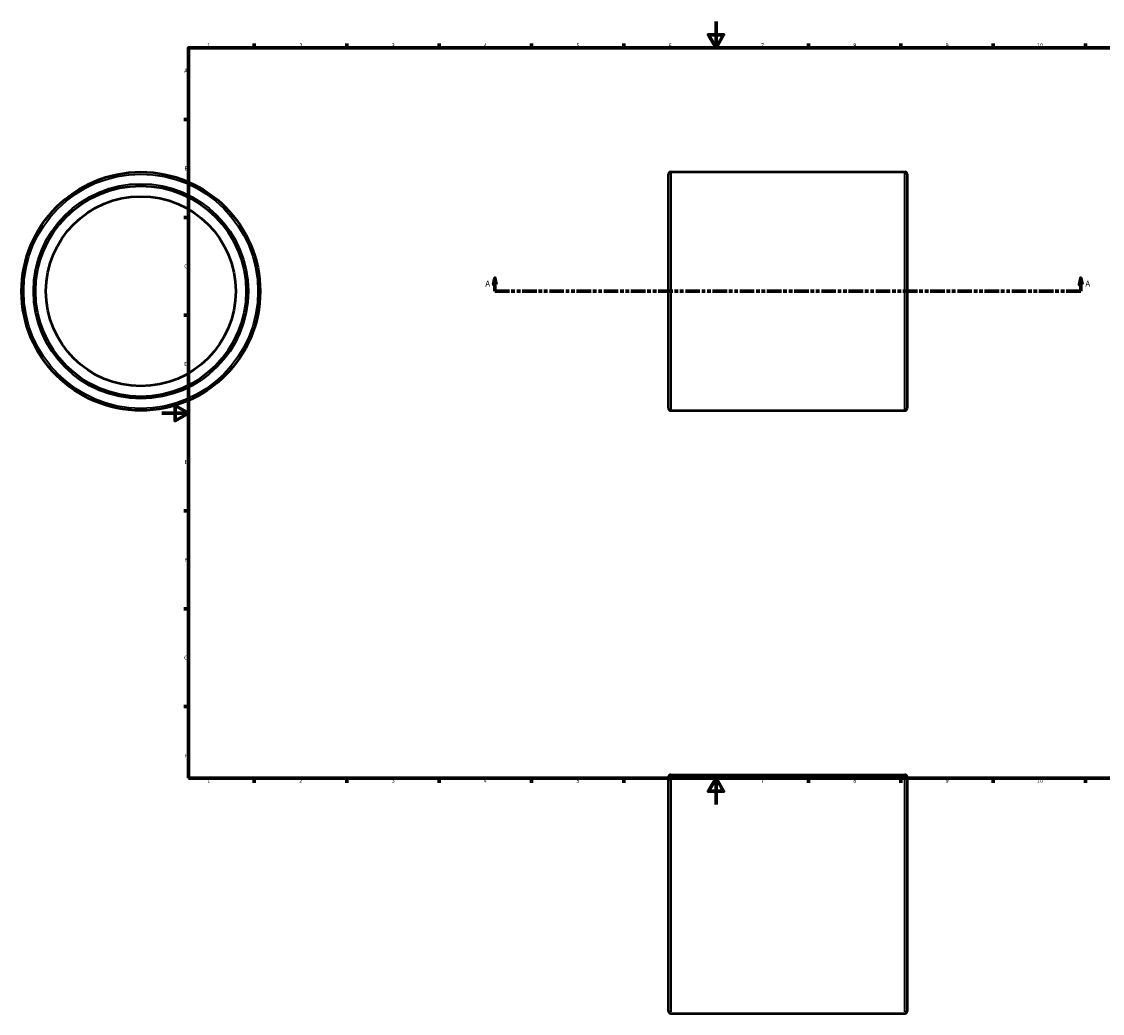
# Model space of a CAD drawing. Header units: millimetres. Extents: x -136 to 1152, y -158 to 1061.
# Tile 1 of 3: x -107 to 714, y -158 to 594. Entities that reach past the tile are written whole.
import ezdxf

# ---------------------------------------------------------------- set-up
doc = ezdxf.new("R2010")
doc.units = ezdxf.units.MM
doc.linetypes.add('DOUBLE_DASH_CHAIN', pattern=[1.2403, 0.6614, -0.0827, 0.1654, -0.0827, 0.1654, -0.0827])
for name, color, linetype, lineweight in [('Border (ANSI)', 7, 'Continuous', 70), ('Section Line (ANSI)', 7, 'DOUBLE_DASH_CHAIN', 70), ('Visible (ANSI)', 7, 'Continuous', 50), ('Visible Narrow (ANSI)', 7, 'Continuous', 35)]:
    doc.layers.add(name, color=color, linetype=linetype, lineweight=lineweight)
doc.styles.add('Label Text (ANSI)', font='tahoma.ttf')
doc.styles.add('Note Text (ANSI)', font='tahoma.ttf')

# ---------------------------------------------------------------- blocks, each defined once
blk = doc.blocks.new('Borders Default Border')
at = {"layer": 'Border (ANSI)'}
for p, q in [((70.08, 574), (70.08, 577.45)), ((140.17, 574), (140.17, 577.45)), ((210.25, 574), (210.25, 577.45)), ((280.33, 574), (280.33, 577.45)), ((350.42, 574), (350.42, 577.45)), ((490.58, 574), (490.58, 577.45)), ((560.67, 574), (560.67, 577.45)), ((630.75, 574), (630.75, 577.45)), ((700.83, 574), (700.83, 577.45)), ((770.92, 574), (770.92, 577.45)), ((20, 519.75), (16.55, 519.75)), ((821, 519.75), (824.45, 519.75)), ((20, 445.5), (16.55, 445.5)), ((821, 445.5), (824.45, 445.5)), ((20, 371.25), (16.55, 371.25)), ((821, 371.25), (824.45, 371.25)), ((20, 222.75), (16.55, 222.75)), ((821, 222.75), (824.45, 222.75)), ((20, 148.5), (16.55, 148.5)), ((821, 148.5), (824.45, 148.5)), ((20, 74.25), (16.55, 74.25)), ((821, 74.25), (824.45, 74.25)), ((70.08, 20), (70.08, 16.55)), ((140.17, 20), (140.17, 16.55)), ((210.25, 20), (210.25, 16.55)), ((280.33, 20), (280.33, 16.55)), ((350.42, 20), (350.42, 16.55)), ((490.58, 20), (490.58, 16.55)), ((560.67, 20), (560.67, 16.55)), ((630.75, 20), (630.75, 16.55)), ((700.83, 20), (700.83, 16.55)), ((770.92, 20), (770.92, 16.55))]:
    blk.add_line(p, q, dxfattribs=at)
at = {"layer": 'Border (ANSI)', "flags": 128}
for points in [[(420.5, 594), (420.5, 574), (414.73, 584), (426.27, 584), (420.5, 574)], [(20, 20), (20, 574), (821, 574), (821, 20), (20, 20)], [(0, 297), (20, 297), (10, 302.77), (10, 291.23), (20, 297)], [(841, 297), (821, 297), (831, 302.77), (831, 291.23), (821, 297)], [(420.5, 0), (420.5, 20), (414.73, 10), (426.27, 10), (420.5, 20)]]:
    blk.add_lwpolyline(points, dxfattribs=at)
at = {"layer": 'Border (ANSI)', "attachment_point": 7, "style": 'Note Text (ANSI)'}
for s, insert, char_height in [('1', (34.35, 574.4), 3.05), ('2', (104.2, 574.4), 3.05), ('3', (174.26, 574.34), 3.05), ('4', (244.23, 574.4), 3.05), ('5', (314.48, 574.34), 3.05), ('6', (384.49, 574.34), 3.05), ('7', (454.6, 574.4), 3.05), ('8', (524.63, 574.33), 3.05), ('9', (594.7, 574.34), 3.05), ('10', (663.96, 574.34), 3.048), ('11', (734.04, 574.4), 3.048), ('12', (804.13, 574.4), 3.048), ('A', (16.78, 555.35), 3.05), ('A', (821.63, 555.35), 3.05), ('B', (17.15, 481.1), 3.05), ('B', (821.99, 481.1), 3.05), ('C', (16.95, 406.8), 3.05), ('C', (821.8, 406.8), 3.05), ('D', (16.96, 332.6), 3.05), ('D', (821.81, 332.6), 3.05), ('E', (17.21, 258.35), 3.05), ('E', (822.05, 258.35), 3.05), ('F', (17.29, 184.1), 3.05), ('F', (822.14, 184.1), 3.05), ('G', (16.81, 109.79), 3.05), ('G', (821.66, 109.79), 3.05), ('H', (16.97, 35.6), 3.05), ('H', (821.81, 35.6), 3.05), ('1', (34.35, 16.55), 3.05), ('2', (104.2, 16.55), 3.05), ('3', (174.26, 16.49), 3.05), ('4', (244.23, 16.55), 3.05), ('5', (314.48, 16.49), 3.05), ('6', (384.49, 16.49), 3.05), ('7', (454.6, 16.55), 3.05), ('8', (524.63, 16.48), 3.05), ('9', (594.7, 16.49), 3.05), ('10', (663.96, 16.49), 3.048), ('11', (734.04, 16.55), 3.048), ('12', (804.13, 16.55), 3.048)]:
    blk.add_mtext(s, dxfattribs=dict(at, insert=insert, char_height=char_height))
blk = doc.blocks.new('2dTransSection0')
at = {"layer": 'Section Line (ANSI)', "linetype": 'Continuous'}
for p, q in [((252.73, 399.43), (251.73, 394.43)), ((251.73, 394.43), (253.73, 394.43)), ((252.73, 394.43), (252.73, 399.43)), ((253.73, 394.43), (252.73, 399.43)), ((252.73, 389.43), (252.73, 394.43)), ((697.33, 399.43), (696.33, 394.43)), ((696.33, 394.43), (698.33, 394.43)), ((697.33, 394.43), (697.33, 399.43)), ((698.33, 394.43), (697.33, 399.43)), ((697.33, 389.43), (697.33, 394.43)), ((252.73, 389.43), (263.78, 389.43)), ((686.29, 389.43), (697.33, 389.43))]:
    blk.add_line(p, q, dxfattribs=at)
at = {"layer": 'Section Line (ANSI)', "linetype": 'DOUBLE_DASH_CHAIN', "ltscale": 16.645576}
blk.add_line((252.73, 389.43), (697.33, 389.43), dxfattribs=at)
at = {"layer": 'Section Line (ANSI)', "linetype": 'Continuous', "flags": 128}
for points in [[(253.73, 394.43), (252.73, 399.43), (251.73, 394.43), (253.73, 394.43)], [(698.33, 394.43), (697.33, 399.43), (696.33, 394.43), (698.33, 394.43)]]:
    blk.add_lwpolyline(points, dxfattribs=at)
at = {"layer": 'Section Line (ANSI)'}
for points in [[(253.73, 394.43), (252.73, 399.43), (251.73, 394.43), (253.73, 394.43)], [(698.33, 394.43), (697.33, 399.43), (696.33, 394.43), (698.33, 394.43)]]:
    blk.add_solid(points, dxfattribs=at)
at = {"layer": 'Section Line (ANSI)', "char_height": 4.57, "attachment_point": 7, "style": 'Label Text (ANSI)'}
for insert in [(245.37, 392.93), (700.8, 392.93)]:
    blk.add_mtext('A', dxfattribs=dict(at, insert=insert))

msp = doc.modelspace()

# ---------------------------------------------------------------- linework, layer by layer
at = {"layer": 'Visible (ANSI)'}
for p, q in [((384.531, 300.527), (384.531, 478.327)), ((386.131, 479.927), (563.931, 479.927)), ((565.531, 478.327), (565.531, 300.527)), ((386.131, 298.927), (563.931, 298.927)), ((384.531, -156.871), (384.531, 20.929)), ((386.131, 22.529), (563.931, 22.529)), ((565.531, 20.929), (565.531, -156.871)), ((386.131, -158.471), (563.931, -158.471))]:
    msp.add_line(p, q, dxfattribs=at)
for radius in [90.5, 80, 72]:
    msp.add_circle((-16.041, 389.427), radius, dxfattribs=at)
for centre, start, end in [((386.131, 478.327), 90, 180), ((563.931, 478.327), 0, 90), ((386.131, 300.527), 180, 270), ((563.931, 300.527), 270, 0), ((386.131, 20.929), 90, 180), ((563.931, 20.929), 0, 90), ((386.131, -156.871), 180, 270), ((563.931, -156.871), 270, 0)]:
    msp.add_arc(centre, 1.6, start, end, dxfattribs=at)
at = {"layer": 'Visible Narrow (ANSI)'}
for p, q in [((386.131, 478.813), (386.131, 300.042)), ((563.931, 300.042), (563.931, 478.813)), ((386.131, 21.415), (386.131, -157.357)), ((563.931, -157.357), (563.931, 21.415))]:
    msp.add_line(p, q, dxfattribs=at)
for radius in [88.9, 81.6]:
    msp.add_circle((-16.041, 389.427), radius, dxfattribs=at)

# ---------------------------------------------------------------- block references
msp.add_blockref('Borders Default Border', (0, 0))
at = {"layer": 'Section Line (ANSI)'}
msp.add_blockref('2dTransSection0', (0, 0), dxfattribs=at)

doc.saveas('drawing.dxf')
